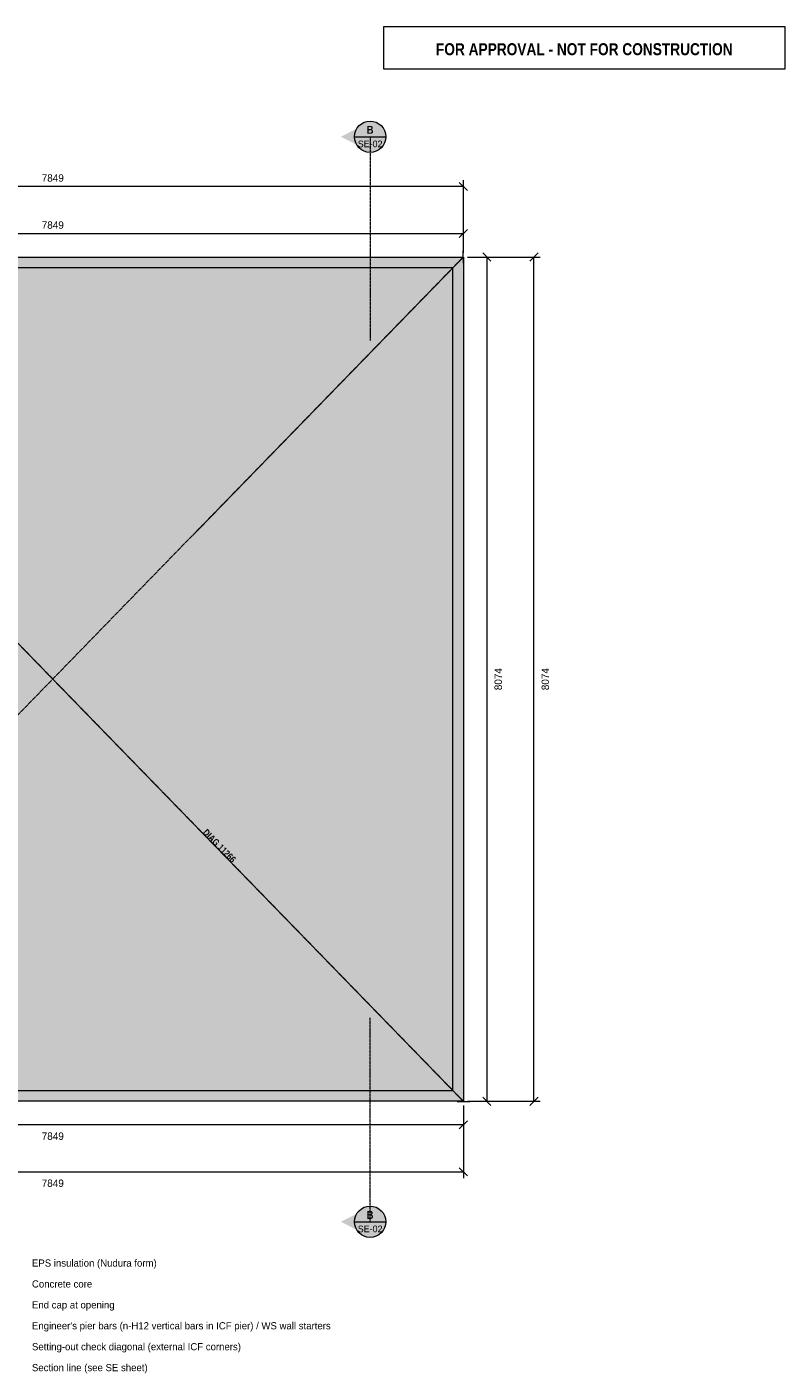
# Model space of a CAD drawing. Header units: millimetres. Extents: x -2925 to 10925, y -2742 to 10274.
# Tile 2 of 2: x 3677 to 10925, y -2599 to 10274. Entities that reach past the tile are written whole.
import ezdxf
from ezdxf.enums import TextEntityAlignment as Align

# ---------------------------------------------------------------- set-up
doc = ezdxf.new("R2010")
doc.units = ezdxf.units.MM
doc.linetypes.add('DASHED', pattern=[1.524, 1.27, -0.254])
for name, color, linetype in [('FILL-EPS', 7, 'Continuous'), ('FILL-RED', 7, 'Continuous'), ('FILL-WHITE', 7, 'Continuous'), ('LINE-C_85297A', 7, 'Continuous'), ('LINE-C_85297A-DASH', 7, 'DASHED'), ('LINE-INK', 7, 'Continuous'), ('LINE-RED', 7, 'Continuous'), ('LINE-RED-DASH', 7, 'DASHED'), ('TEXT-C_85297A', 7, 'Continuous'), ('TEXT-INK', 7, 'Continuous'), ('TEXT-RED', 7, 'Continuous')]:
    doc.layers.add(name, color=color, linetype=linetype)
doc.styles.add('OpenSansCondensed-Bold', font='OpenSansCondensed-Bold.ttf')

msp = doc.modelspace()

# ---------------------------------------------------------------- hatches: boundary and pattern name
at = {"layer": 'FILL-EPS', "true_color": 0xccffff}
h = msp.add_hatch(color=256, dxfattribs=at)
h.dxf.hatch_style = 1
h.paths.add_polyline_path([(0, 8074), (7849, 8074), (7849, 0), (7849, 0), (7851, -2), (7850, -1), (7849, 0), (7849, 0), (7849, 0), (0, 0)])
h.paths.add_polyline_path([(7747, 102), (7747, 7972), (102, 7972), (102, 102)], flags=0)
at = {"layer": 'FILL-RED', "true_color": 0xb81a1f}
h = msp.add_hatch(color=256, dxfattribs=at)
h.dxf.hatch_style = 1
h.paths.add_polyline_path([(6678, 9224), (6958, 9082), (6958, 9367)])
h = msp.add_hatch(color=256, dxfattribs=at)
h.dxf.hatch_style = 1
h.paths.add_polyline_path([(6678, -1152), (6958, -1295), (6958, -1010)])
at = {"layer": 'FILL-WHITE', "true_color": 0xffffff}
h = msp.add_hatch(color=256, dxfattribs=at)
h.dxf.hatch_style = 1
h.paths.add_polyline_path([(7108, 9224), (7103, 9263), (7088, 9299), (7064, 9330), (7033, 9354), (6997, 9369), (6958, 9374), (6919, 9369), (6883, 9354), (6852, 9330), (6828, 9299), (6813, 9263), (6808, 9224), (6813, 9185), (6828, 9149), (6852, 9118), (6883, 9094), (6919, 9079), (6958, 9074), (6997, 9079), (7033, 9094), (7064, 9118), (7088, 9149), (7103, 9185)])
h = msp.add_hatch(color=256, dxfattribs=at)
h.dxf.hatch_style = 1
h.paths.add_polyline_path([(5247, 2591), (5658, 2168), (5786, 2292), (5374, 2715)])
h = msp.add_hatch(color=256, dxfattribs=at)
h.dxf.hatch_style = 1
h.paths.add_polyline_path([(7108, -1152), (7103, -1113), (7088, -1077), (7064, -1046), (7033, -1022), (6997, -1007), (6958, -1002), (6919, -1007), (6883, -1022), (6852, -1046), (6828, -1077), (6813, -1113), (6808, -1152), (6813, -1191), (6828, -1227), (6852, -1258), (6883, -1282), (6919, -1297), (6958, -1302), (6997, -1297), (7033, -1282), (7064, -1258), (7088, -1227), (7103, -1191)])

# ---------------------------------------------------------------- linework, layer by layer
at = {"layer": 'LINE-C_85297A', "lineweight": 5}
for p, q in [((7850, 8014), (7848, 8134)), ((7791, -1), (7911, -3))]:
    msp.add_line(p, q, dxfattribs=at)
at = {"layer": 'LINE-C_85297A-DASH', "lineweight": 5}
for p, q in [((-2, 8076), (7851, -2)), ((0, 0), (7849, 8074))]:
    msp.add_line(p, q, dxfattribs=at)
at = {"layer": 'LINE-INK', "lineweight": 5}
for p, q in [((7888, 8710), (7810, 8788)), ((7849, 8114), (7849, 8809)), ((7849, 8749), (0, 8749)), ((0, 8299), (7849, 8299)), ((7810, 8260), (7888, 8338)), ((7849, 8114), (7849, 8359)), ((8035, 8113), (8113, 8035)), ((8485, 8035), (8563, 8113)), ((7889, 8074), (8134, 8074)), ((7889, 8074), (8584, 8074)), ((8074, 8074), (8074, 0)), ((8524, 0), (8524, 8074)), ((7889, 0), (8134, 0)), ((7889, 0), (8584, 0)), ((8035, 39), (8113, -39)), ((8485, -39), (8563, 39)), ((7849, -40), (7849, -285)), ((7849, -40), (7849, -735)), ((7849, -225), (0, -225)), ((7888, -186), (7810, -264)), ((7810, -636), (7888, -714)), ((0, -675), (7849, -675))]:
    msp.add_line(p, q, dxfattribs=at)
for points in [[(0, 0), (0, 8074), (7849, 8074), (7849, 0), (7849, 0), (7851, -2), (7850, -1), (7849, 0), (7849, 0), (7849, 0)], [(102, 102), (7747, 102), (7747, 7972), (102, 7972)]]:
    msp.add_lwpolyline(points, close=True, dxfattribs=at)
at = {"layer": 'LINE-RED', "lineweight": 5}
for p, q in [((6808, 9224), (7108, 9224)), ((6808, -1152), (7108, -1152))]:
    msp.add_line(p, q, dxfattribs=at)
msp.add_lwpolyline([(7085, 9874), (10925, 9874), (10925, 10274), (7085, 10274)], close=True, dxfattribs=at)
for centre in [(6958, 9224), (6958, -1152)]:
    msp.add_circle(centre, 150, dxfattribs=at)
at = {"layer": 'LINE-RED-DASH', "lineweight": 5}
for p, q in [((6958, 9224), (6958, 7274)), ((6958, -1152), (6958, 798))]:
    msp.add_line(p, q, dxfattribs=at)

# ---------------------------------------------------------------- texts
at = {"layer": 'TEXT-C_85297A', "style": 'OpenSansCondensed-Bold'}
msp.add_text('DIAG 11266', height=63.5, rotation=-45.8091, dxfattribs=at).set_placement((5495, 2421), align=Align.CENTER)
at = {"layer": 'TEXT-INK'}
for p in [(3924, 8794), (3924, 8344), (3924, -369), (3924, -819)]:
    msp.add_text('7849', height=71.1, dxfattribs=at).set_placement(p, align=Align.CENTER)
for p in [(8218, 4037), (8668, 4037)]:
    msp.add_text('8074', height=71.1, rotation=90, dxfattribs=at).set_placement(p, align=Align.CENTER)
for s, p in [('EPS insulation (Nudura form)', (3725, -1581)), ('Concrete core', (3725, -1781)), ('End cap at opening', (3725, -1981)), ("Engineer's pier bars (n-H12 vertical bars in ICF pier) / WS wall starters", (3725, -2181)), ('Setting-out check diagonal (external ICF corners)', (3725, -2381)), ('Section line (see SE sheet)', (3725, -2581))]:
    msp.add_text(s, height=68.58, dxfattribs=at).set_placement(p)
at = {"layer": 'TEXT-RED', "style": 'OpenSansCondensed-Bold'}
for s, height, p in [('FOR APPROVAL - NOT FOR CONSTRUCTION', 114.3, (9005, 10004)), ('B', 76.2, (6958, 9252)), ('B', 76.2, (6958, -1125))]:
    msp.add_text(s, height=height, dxfattribs=at).set_placement(p, align=Align.CENTER)
at = {"layer": 'TEXT-RED'}
for p in [(6958, 9124), (6958, -1252)]:
    msp.add_text('SE-02', height=63.5, dxfattribs=at).set_placement(p, align=Align.CENTER)

doc.saveas('drawing.dxf')
